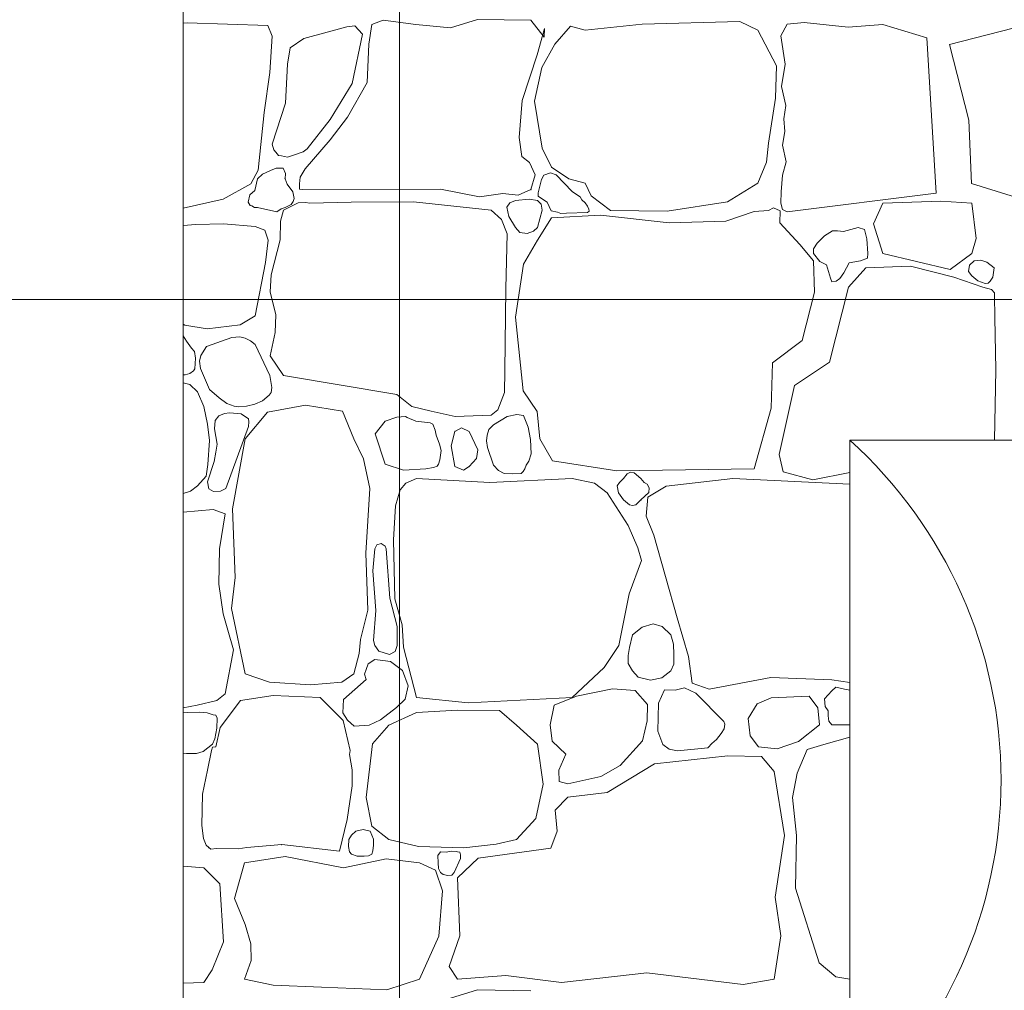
# Model space of a CAD drawing. Header units: millimetres. Extents: x -573548 to 674770, y -210017 to -47794.
# Tile 150 of 234: x 106007 to 107513, y -99540 to -98054. Entities that reach past the tile are written whole.
import ezdxf
from ezdxf.enums import TextEntityAlignment as Align

# ---------------------------------------------------------------- set-up
doc = ezdxf.new("R2010")
doc.units = ezdxf.units.MM
for name, color, linetype, lineweight in [('A.02 RZUT PIWNICY_is$0$_HATCH_Nr_pióra__18', 8, 'Continuous', 9), ('A.02 RZUT PIWNICY_is$0$podciagi_Nr_pióra__1', 8, 'Continuous', 9), ('A.02 RZUT PIWNICY_is$0$strop_Nr_pióra__1', 8, 'Continuous', 9), ('A.02 RZUT PIWNICY_is$0$Structural - Bearing_Nr_pióra__21', 8, 'Continuous', 9), ('A.02 RZUT PIWNICY_is$0$Structural - Grid', 8, 'Continuous', 9), ('A.02 RZUT PIWNICY_is$0$Structural - Grid_Nr_pióra__17', 8, 'Continuous', 9)]:
    doc.layers.add(name, color=color, linetype=linetype, lineweight=lineweight)
doc.styles.add('A.02 RZUT PIWNICY_is$0$STYL_AUTOMATYCZNY_1', font='arial.ttf')

# ---------------------------------------------------------------- blocks, each defined once
blk = doc.blocks.new('*X48622')
at = {"layer": 'A.02 RZUT PIWNICY_is$0$_HATCH_Nr_pióra__18'}
for p, q in [((106827.3, -98059.4), (106833.4, -98059)), ((106833.4, -98059), (106956.8, -98062.7)), ((106956.8, -98062.7), (106963.4, -98079.2)), ((107077.8, -98065.1), (107011.7, -98083)), ((107090.2, -98063.5), (107077.8, -98065.1)), ((107101.9, -98075.9), (107090.2, -98063.5)), ((107115.8, -98061.4), (107111.3, -98091.6)), ((107133.2, -98054.8), (107115.8, -98061.4)), ((107183.5, -98061.4), (107133.2, -98054.8)), ((107236.4, -98066.4), (107183.5, -98061.4)), ((107277.6, -98053.6), (107236.4, -98066.4)), ((107359.4, -98054.8), (107277.6, -98053.6)), ((107379.6, -98080.8), (107359.4, -98054.8)), ((107368.9, -98107.7), (107380, -98067.6)), ((107380, -98067.6), (107379.6, -98080.8)), ((107420, -98063.9), (107396.1, -98091.2)), ((107442.3, -98070.1), (107420, -98063.9)), ((107529.4, -98060.6), (107442.3, -98070.1)), ((107678.9, -98056.9), (107529.4, -98060.6)), ((107706.5, -98070.1), (107678.9, -98056.9)), ((107751.5, -98061), (107741.5, -98078.5)), ((107777.5, -98058.4), (107751.5, -98061)), ((107844.8, -98065.6), (107777.5, -98058.4)), ((107897.7, -98061.4), (107844.8, -98065.6)), ((107965.2, -98081.6), (107897.7, -98061.4)), ((108000, -98092.1), (108139.9, -98055.6)), ((106963.4, -98079.2), (106959.7, -98134.9)), ((107011.7, -98083), (106991.1, -98096.9)), ((107085.7, -98151.8), (107101.9, -98075.9)), ((107735, -98124.6), (107706.5, -98070.1)), ((107741.5, -98078.5), (107748.2, -98121.9)), ((107979.6, -98319.4), (107965.2, -98081.6)), ((106991.1, -98096.9), (106987, -98122.1)), ((107111.3, -98091.6), (107108.8, -98150.2)), ((107396.1, -98091.2), (107376.3, -98127.1)), ((108029.5, -98207.8), (108000, -98092.1)), ((107346.2, -98177.8), (107368.9, -98107.7)), ((106987, -98122.1), (106983.7, -98182)), ((107376.3, -98127.1), (107365.1, -98178.7)), ((107733.8, -98174.1), (107735, -98124.6)), ((107748.2, -98121.9), (107742.7, -98156.1)), ((106959.7, -98134.9), (106951.4, -98196)), ((107052.2, -98206.7), (107085.7, -98151.8)), ((107108.8, -98150.2), (107078.7, -98203)), ((107742.7, -98156.1), (107749.4, -98185.3)), ((106983.7, -98182), (106963.7, -98244.3)), ((107341.2, -98234.4), (107346.2, -98177.8)), ((107365.1, -98178.7), (107376.7, -98250.9)), ((107723, -98243.1), (107733.8, -98174.1)), ((107749.4, -98185.3), (107746.1, -98205.5)), ((106951.4, -98196), (106942, -98284.3)), ((107078.7, -98203), (107052.2, -98237.7)), ((107017.2, -98251.7), (107052.2, -98206.7)), ((107746.1, -98205.5), (107748, -98225.3)), ((108033.3, -98304.5), (108029.5, -98207.8)), ((107748, -98225.3), (107744.4, -98246.1)), ((106963.7, -98244.3), (106965.9, -98253.2)), ((107052.2, -98237.7), (107013.9, -98282.3)), ((107345.7, -98263.3), (107341.2, -98234.4)), ((107719.7, -98272), (107723, -98243.1)), ((107744.4, -98246.1), (107750, -98271.4)), ((106965.9, -98253.2), (106969.3, -98256.7)), ((106969.3, -98256.7), (106973, -98261.7)), ((106973, -98261.7), (106977.7, -98262.6)), ((106977.7, -98262.6), (106986.9, -98264.3)), ((106986.9, -98264.3), (106994.5, -98262)), ((106994.5, -98262), (107010.7, -98256.4)), ((107010.7, -98256.4), (107017.2, -98251.7)), ((107357.3, -98272.4), (107345.7, -98263.3)), ((107376.7, -98250.9), (107390.7, -98279.8)), ((107366, -98291.4), (107357.3, -98272.4)), ((107706.5, -98304.2), (107719.7, -98272)), ((107750, -98271.4), (107744.2, -98292)), ((106942, -98284.3), (106930.8, -98305)), ((106948.9, -98290.3), (106941.1, -98297.5)), ((106960.7, -98285), (106948.9, -98290.3)), ((106969.4, -98281.2), (106960.7, -98285)), ((106980.4, -98281.5), (106969.4, -98281.2)), ((106983.9, -98289.6), (106980.4, -98281.5)), ((106983.3, -98297.5), (106983.9, -98289.6)), ((107013.9, -98282.3), (107006.4, -98294.8)), ((107359.4, -98314.1), (107366, -98291.4)), ((107379.3, -98292.2), (107375.6, -98298.4)), ((107389.4, -98288.6), (107379.3, -98292.2)), ((107398.1, -98291.3), (107389.4, -98288.6)), ((107390.7, -98279.8), (107417.6, -98297.5)), ((107422.4, -98316.9), (107398.1, -98291.3)), ((107744.2, -98292), (107742.4, -98317.3)), ((106930.8, -98305), (106888.3, -98328.5)), ((106941.1, -98297.5), (106937, -98315.6)), ((106986.2, -98305.8), (106983.3, -98297.5)), ((106994.9, -98317.4), (106986.2, -98305.8)), ((107005.5, -98305.3), (107005.4, -98313.4)), ((107006.4, -98294.8), (107005.5, -98305.3)), ((107375.6, -98298.4), (107370.4, -98319)), ((107417.6, -98297.5), (107442.3, -98304.2)), ((107442.3, -98304.2), (107451.8, -98323.6)), ((107660.3, -98332.6), (107706.5, -98304.2)), ((108181.6, -98351.1), (108033.3, -98304.5)), ((106929.1, -98322), (106926.8, -98333.1)), ((106937, -98315.6), (106929.1, -98322)), ((106997.4, -98327.7), (106994.9, -98317.4)), ((107005.4, -98313.4), (107009.7, -98314.1)), ((107009.7, -98314.1), (107221.1, -98313.6)), ((107221.1, -98313.6), (107280.9, -98325.2)), ((107280.9, -98325.2), (107316.4, -98320.3)), ((107316.4, -98320.3), (107340, -98322.7)), ((107340, -98322.7), (107359.4, -98314.1)), ((107370.4, -98319), (107370.7, -98324)), ((107370.7, -98324), (107373.9, -98326.9)), ((107427.5, -98320.7), (107422.4, -98316.9)), ((107434.7, -98325.2), (107427.5, -98320.7)), ((107451.8, -98323.6), (107481.1, -98346.3)), ((107742.4, -98317.3), (107741.5, -98335)), ((107751.5, -98347.9), (107979.6, -98319.4)), ((106888.3, -98328.5), (106827.3, -98342.7)), ((106926.8, -98333.1), (106930, -98338.3)), ((106930, -98338.3), (106932.2, -98339)), ((106932.2, -98339), (106936.7, -98341.3)), ((107003.5, -98334.4), (106980.8, -98345.8)), ((106983.3, -98341.7), (106992.5, -98336.8)), ((106992.5, -98336.8), (106995.4, -98332.5)), ((106995.4, -98332.5), (106997.4, -98327.7)), ((107015, -98333.8), (107003.5, -98334.4)), ((107020.5, -98334.7), (107015, -98333.8)), ((107084.4, -98333.1), (107020.5, -98334.7)), ((107179.8, -98332.6), (107084.4, -98333.1)), ((107298.7, -98345.8), (107179.8, -98332.6)), ((107327.3, -98334.4), (107322.7, -98341)), ((107335.8, -98331), (107327.3, -98334.4)), ((107356.8, -98328.8), (107335.8, -98331)), ((107369.3, -98331), (107356.8, -98328.8)), ((107375.3, -98336.6), (107369.3, -98331)), ((107373.9, -98326.9), (107384, -98333.1)), ((107376.8, -98345.6), (107375.3, -98336.6)), ((107384, -98333.1), (107390.5, -98346.4)), ((107437.2, -98329.8), (107434.7, -98325.2)), ((107442.4, -98334.2), (107437.2, -98329.8)), ((107446.1, -98339.6), (107442.4, -98334.2)), ((107448.2, -98344), (107446.1, -98339.6)), ((107567.8, -98347.1), (107660.3, -98332.6)), ((107741.5, -98335), (107744.4, -98344.3)), ((107897.7, -98335), (107883.3, -98366.6)), ((107986.6, -98331.6), (107897.7, -98335)), ((108033.9, -98335), (107986.6, -98331.6)), ((108040.6, -98388.7), (108033.9, -98335)), ((106936.7, -98341.3), (106941.1, -98341.7)), ((106941.1, -98341.7), (106970.8, -98348.3)), ((106970.8, -98348.3), (106977.4, -98343.5)), ((106980.8, -98345.8), (106976.1, -98362.4)), ((106977.4, -98343.5), (106983.3, -98341.7)), ((107314.6, -98359.9), (107298.7, -98345.8)), ((107322.7, -98341), (107325.6, -98355.1)), ((107369.3, -98372.3), (107376.8, -98345.6)), ((107390.5, -98346.4), (107399.8, -98348.4)), ((107465.9, -98353.3), (107390.7, -98357.4)), ((107399.8, -98348.4), (107405.4, -98350.6)), ((107405.4, -98350.6), (107413.6, -98350.1)), ((107413.6, -98350.1), (107445.9, -98349.2)), ((107445.9, -98349.2), (107448.3, -98347.2)), ((107448.3, -98347.2), (107448.2, -98344)), ((107570.7, -98365.2), (107465.9, -98353.3)), ((107481.1, -98346.3), (107567.8, -98347.1)), ((107701.2, -98347.5), (107657.8, -98362.4)), ((107722.9, -98346.1), (107701.2, -98347.5)), ((107730.3, -98342.2), (107722.9, -98346.1)), ((107740.9, -98346.8), (107730.3, -98342.2)), ((107740.4, -98365.2), (107740.9, -98346.8)), ((107744.4, -98344.3), (107751.5, -98347.9)), ((106846.8, -98367.7), (106827.3, -98369)), ((106889, -98366.3), (106846.8, -98367.7)), ((106937.7, -98370.7), (106889, -98366.3)), ((106976.1, -98362.4), (106975.6, -98391)), ((107323.1, -98381.6), (107314.6, -98359.9)), ((107325.6, -98355.1), (107335.8, -98372.3)), ((107390.7, -98357.4), (107369.3, -98391.7)), ((107657.8, -98362.4), (107570.7, -98365.2)), ((107770.9, -98397.9), (107740.4, -98365.2)), ((107883.3, -98366.6), (107897.7, -98411.7)), ((106952.2, -98376.1), (106937.7, -98370.7)), ((106957.4, -98391.5), (106952.2, -98376.1)), ((107320.9, -98465.7), (107323.1, -98381.6)), ((107335.8, -98372.3), (107342.6, -98380)), ((107342.6, -98380), (107353.4, -98381.1)), ((107353.4, -98381.1), (107363.5, -98377.9)), ((107363.5, -98377.9), (107369.3, -98372.3)), ((107820.6, -98377.3), (107808.5, -98385)), ((107828.4, -98377.2), (107820.6, -98377.3)), ((107837.8, -98378), (107828.4, -98377.2)), ((107860.2, -98372.3), (107837.8, -98378)), ((107869.5, -98375.4), (107860.2, -98372.3)), ((107873.2, -98389.3), (107869.5, -98375.4)), ((106953.4, -98425.7), (106957.4, -98391.5)), ((106975.6, -98391), (106961.9, -98444.5)), ((107369.3, -98391.7), (107347.8, -98428)), ((107791.6, -98423), (107770.9, -98397.9)), ((107797.3, -98396.1), (107791.5, -98404.8)), ((107808.5, -98385), (107797.3, -98396.1)), ((107874.7, -98412), (107873.2, -98389.3)), ((108033.9, -98411.7), (108040.6, -98388.7)), ((107791.5, -98404.8), (107791.6, -98411.7)), ((107791.6, -98411.7), (107801.4, -98424.4)), ((107874.3, -98418.8), (107874.7, -98412)), ((107897.7, -98411.7), (108000.8, -98436.2)), ((108000.8, -98436.2), (108033.9, -98411.7)), ((106937.7, -98507.3), (106953.4, -98425.7)), ((107347.8, -98428), (107335.8, -98509.3)), ((107793.2, -98471.3), (107791.6, -98423)), ((107801.4, -98424.4), (107811.4, -98429.4)), ((107811.4, -98429.4), (107817.6, -98449.9)), ((107838, -98441.7), (107846.1, -98426.2)), ((107846.1, -98426.2), (107863.8, -98423.2)), ((107863.8, -98423.2), (107874.3, -98418.8)), ((108028.7, -98439.6), (108030.4, -98429.9)), ((108030.4, -98429.9), (108037.7, -98423.2)), ((108037.7, -98423.2), (108047.7, -98422)), ((108047.7, -98422), (108056.9, -98425.2)), ((108056.9, -98425.2), (108068, -98433.7)), ((106961.9, -98444.5), (106960.2, -98470.6)), ((107832.1, -98450), (107838, -98441.7)), ((107871.6, -98433.8), (107845.2, -98463.5)), ((107940.2, -98431.3), (107871.6, -98433.8)), ((108006.2, -98448.2), (107940.2, -98431.3)), ((108033.9, -98445.9), (108028.7, -98439.6)), ((108068, -98433.7), (108066.1, -98448)), ((107817.6, -98449.9), (107819.8, -98455.4)), ((107819.8, -98455.4), (107826.4, -98454.5)), ((107826.4, -98454.5), (107832.1, -98450)), ((108050.8, -98463.5), (108006.2, -98448.2)), ((108043, -98453.7), (108033.9, -98445.9)), ((108054.2, -98457.7), (108043, -98453.7)), ((108059.2, -98457.1), (108054.2, -98457.7)), ((108061.8, -98454.2), (108059.2, -98457.1)), ((108066.1, -98448), (108061.8, -98454.2)), ((106960.2, -98470.6), (106969.3, -98505.6)), ((107319.6, -98591.3), (107320.9, -98465.7)), ((107774.6, -98545.2), (107793.2, -98471.3)), ((107845.2, -98463.5), (107816.3, -98578.3)), ((108064.2, -98467.2), (108050.8, -98463.5)), ((108068.4, -98472.3), (108064.2, -98467.2)), ((108068.6, -98476.3), (108068.4, -98472.3)), ((108069, -98510.1), (108068.6, -98476.3)), ((106827.3, -98520.2), (106830.1, -98521.6)), ((106914.3, -98521.1), (106937.7, -98507.3)), ((106969.3, -98505.6), (106967.9, -98532.9)), ((107335.8, -98509.3), (107347.4, -98622)), ((108070.6, -98589.8), (108069, -98510.1)), ((106830.1, -98521.6), (106864.1, -98527.1)), ((106864.1, -98527.1), (106914.3, -98521.1)), ((106967.9, -98532.9), (106960.6, -98568.8)), ((106832.6, -98546), (106827.3, -98538)), ((106840.2, -98556.7), (106832.6, -98546)), ((106901.6, -98540.3), (106863.2, -98554.3)), ((106914.2, -98539.7), (106901.6, -98540.3)), ((106922.2, -98541.7), (106914.2, -98539.7)), ((106930.6, -98545.4), (106922.2, -98541.7)), ((106937.5, -98551), (106930.6, -98545.4)), ((107728.8, -98579.1), (107774.6, -98545.2)), ((106844.8, -98562), (106840.2, -98556.7)), ((106846.3, -98572), (106844.8, -98562)), ((106863.2, -98554.3), (106854.3, -98567.8)), ((106960, -98598.7), (106937.5, -98551)), ((106845, -98588.3), (106846.3, -98572)), ((106854.3, -98567.8), (106852.3, -98576.8)), ((106852.3, -98576.8), (106853.9, -98588)), ((106960.6, -98568.8), (106980.8, -98598.5)), ((107727.2, -98648.8), (107728.8, -98579.1)), ((107816.3, -98578.3), (107762.7, -98614.2)), ((106830.4, -98597.4), (106837.6, -98595.5)), ((106837.6, -98595.5), (106843, -98591.6)), ((106843, -98591.6), (106845, -98588.3)), ((106853.9, -98588), (106867.7, -98619.9)), ((107318.8, -98624.8), (107319.6, -98591.3)), ((108068.7, -98697.8), (108070.6, -98589.8)), ((106827.3, -98597.6), (106830.4, -98597.4)), ((106837.4, -98612.2), (106827.3, -98609.9)), ((106962.9, -98616.8), (106960, -98598.7)), ((106980.8, -98598.5), (107154.2, -98628)), ((106849.3, -98623.5), (106837.4, -98612.2)), ((106859.1, -98646.2), (106849.3, -98623.5)), ((106867.7, -98619.9), (106882.4, -98632.7)), ((106959, -98629), (106961.8, -98624.7)), ((106961.8, -98624.7), (106962.9, -98616.8)), ((107308.8, -98651), (107318.8, -98624.8)), ((107347.4, -98622), (107368.9, -98653.8)), ((107762.7, -98614.2), (107739.1, -98719.4)), ((106882.4, -98632.7), (106894, -98641.6)), ((106937, -98642.4), (106948.9, -98637.2)), ((106948.9, -98637.2), (106959, -98629)), ((107154.2, -98628), (107177.1, -98646.2)), ((106864.7, -98673), (106859.1, -98646.2)), ((106898.4, -98655.6), (106890.5, -98656.7)), ((106894, -98641.6), (106905.3, -98645.8)), ((106916, -98657.5), (106898.4, -98655.6)), ((106905.3, -98645.8), (106912.3, -98646.4)), ((106912.3, -98646.4), (106924.4, -98645.4)), ((106956.5, -98655), (106922.2, -98695.5)), ((106924.4, -98645.4), (106937, -98642.4)), ((107014.3, -98644.3), (106956.5, -98655)), ((107071.2, -98653.4), (107014.3, -98644.3)), ((107088.2, -98695.5), (107071.2, -98653.4)), ((107177.1, -98646.2), (107206.8, -98653.1)), ((107206.8, -98653.1), (107243.5, -98661.4)), ((107298.7, -98659.6), (107308.8, -98651)), ((107368.9, -98653.8), (107373, -98695.5)), ((107701.2, -98741.3), (107727.2, -98648.8)), ((106876.5, -98667.4), (106875.4, -98680.2)), ((106881.7, -98660.2), (106876.5, -98667.4)), ((106890.5, -98656.7), (106881.7, -98660.2)), ((106927.3, -98665), (106916, -98657.5)), ((106927.1, -98676.8), (106927.8, -98669.7)), ((106927.8, -98669.7), (106927.3, -98665)), ((107136.5, -98668.7), (107121.2, -98688.1)), ((107154.1, -98662.6), (107136.5, -98668.7)), ((107167.4, -98661.6), (107154.1, -98662.6)), ((107170.3, -98662.9), (107167.4, -98661.6)), ((107183.5, -98668.7), (107170.3, -98662.9)), ((107205.1, -98671.2), (107183.5, -98668.7)), ((107243.5, -98661.4), (107298.7, -98659.6)), ((107323.2, -98661.6), (107302, -98674)), ((107337.8, -98658.3), (107323.2, -98661.6)), ((107348.1, -98659.7), (107337.8, -98658.3)), ((107352.3, -98669.9), (107348.1, -98659.7)), ((107355.3, -98677.6), (107352.3, -98669.9)), ((106867.8, -98698.3), (106864.7, -98673)), ((106875.4, -98680.2), (106879.2, -98703.6)), ((106892.5, -98771.9), (106927.1, -98676.8)), ((107209.1, -98673.2), (107205.1, -98671.2)), ((107213, -98682.3), (107209.1, -98673.2)), ((107214.5, -98690.1), (107213, -98682.3)), ((107243, -98684.3), (107237.6, -98706.2)), ((107253.1, -98678.9), (107243, -98684.3)), ((107264.8, -98684.3), (107253.1, -98678.9)), ((107278, -98712.4), (107264.8, -98684.3)), ((107295.2, -98681.1), (107292.6, -98690.1)), ((107302, -98674), (107295.2, -98681.1)), ((107358.8, -98696.4), (107355.3, -98677.6)), ((106865.2, -98735.1), (106867.8, -98698.3)), ((106922.2, -98695.5), (106902.8, -98802.8)), ((107103.4, -98726.4), (107088.2, -98695.5)), ((107121.2, -98688.1), (107136.5, -98734.3)), ((107219.7, -98703.6), (107214.5, -98690.1)), ((107292.6, -98690.1), (107291.3, -98698.8)), ((107291.3, -98698.8), (107292.9, -98708.7)), ((107359.8, -98718.6), (107358.8, -98696.4)), ((107373, -98695.5), (107392.4, -98729.3)), ((106877.3, -98716), (106874.7, -98730.2)), ((106879.2, -98703.6), (106877.3, -98716)), ((107222.3, -98713.7), (107219.7, -98703.6)), ((107220.1, -98727.6), (107222.3, -98713.7)), ((107237.6, -98706.2), (107243, -98738)), ((107276, -98725.6), (107278, -98712.4)), ((107292.9, -98708.7), (107302, -98735.9)), ((106874.7, -98730.2), (106864.5, -98761.7)), ((107112.9, -98771.9), (107103.4, -98726.4)), ((107217.8, -98734.3), (107220.1, -98727.6)), ((107264.8, -98738), (107276, -98725.6)), ((107352.3, -98735.9), (107356, -98729.6)), ((107356, -98729.6), (107359.8, -98718.6)), ((107392.4, -98729.3), (107491, -98744.6)), ((107739.1, -98719.4), (107745.3, -98746.3)), ((106862.6, -98752.6), (106865.2, -98735.1)), ((107136.5, -98734.3), (107164.5, -98743.8)), ((107164.5, -98743.8), (107198.4, -98741.7)), ((107198.4, -98741.7), (107210.3, -98739.6)), ((107210.3, -98739.6), (107216.1, -98737.4)), ((107216.1, -98737.4), (107217.8, -98734.3)), ((107243, -98738), (107256, -98743.5)), ((107256, -98743.5), (107264.8, -98738)), ((107302, -98735.9), (107309.7, -98744.2)), ((107309.7, -98744.2), (107318.4, -98748.9)), ((107344.5, -98748.8), (107347.3, -98745.4)), ((107347.3, -98745.4), (107350.3, -98741.4)), ((107350.3, -98741.4), (107352.3, -98735.9)), ((107491, -98744.6), (107701.2, -98741.3)), ((107745.3, -98746.3), (107790.7, -98758.6)), ((106849.3, -98767.6), (106862.6, -98752.6)), ((107184.3, -98756.2), (107167.8, -98763.6)), ((107296.6, -98762.4), (107184.3, -98756.2)), ((107422.4, -98756.2), (107296.6, -98762.4)), ((107318.4, -98748.9), (107330.8, -98749.1)), ((107330.8, -98749.1), (107344.5, -98748.8)), ((107456.8, -98763.6), (107422.4, -98756.2)), ((107501, -98756.2), (107495, -98762.3)), ((107506.5, -98749.1), (107501, -98756.2)), ((107511.8, -98746.8), (107506.5, -98749.1)), ((107517.1, -98747.9), (107511.8, -98746.8)), ((107527.8, -98756.2), (107517.1, -98747.9)), ((107532.4, -98762.7), (107527.8, -98756.2)), ((107668.1, -98756.2), (107566.2, -98768.1)), ((107847.3, -98765.1), (107668.1, -98756.2)), ((107790.7, -98758.6), (107847.3, -98747.3)), ((106827.3, -98779.1), (106838.3, -98775.5)), ((106838.3, -98775.5), (106849.3, -98767.6)), ((106864.5, -98761.7), (106866.8, -98772.3)), ((106866.8, -98772.3), (106873.9, -98776.1)), ((106873.9, -98776.1), (106884.2, -98775.6)), ((106884.2, -98775.6), (106892.5, -98771.9)), ((107106.7, -98870.5), (107112.9, -98771.9)), ((107159.2, -98773.5), (107152.1, -98798.3)), ((107167.8, -98763.6), (107159.2, -98773.5)), ((107475.8, -98778.5), (107456.8, -98763.6)), ((107495, -98762.3), (107491.5, -98767.7)), ((107491.5, -98767.7), (107493.3, -98778.1)), ((107537.3, -98765.2), (107532.4, -98762.7)), ((107540.4, -98770.5), (107537.3, -98765.2)), ((107566.2, -98768.1), (107538.5, -98784.7)), ((107539.6, -98777.7), (107540.4, -98770.5)), ((107508.4, -98828.4), (107475.8, -98778.5)), ((107493.3, -98778.1), (107501, -98789.2)), ((107501, -98789.2), (107510.3, -98796.5)), ((107523.3, -98792.9), (107527.8, -98789.2)), ((107527.8, -98789.2), (107539.6, -98777.7)), ((107538.5, -98784.7), (107535.6, -98814)), ((106873.3, -98803.7), (106827.3, -98807.7)), ((106891.5, -98810.5), (106873.3, -98803.7)), ((106902.8, -98802.8), (106906.9, -98908.1)), ((107152.1, -98798.3), (107149.3, -98850.3)), ((107510.3, -98796.5), (107515, -98797.9)), ((107515, -98797.9), (107519.9, -98796.5)), ((107519.9, -98796.5), (107523.3, -98792.9)), ((106883, -98864), (106891.5, -98810.5)), ((107535.6, -98814), (107547.4, -98843.2)), ((107522.8, -98862.3), (107508.4, -98828.4)), ((107149.3, -98850.3), (107151.3, -98940.7)), ((107547.4, -98843.2), (107583.1, -98969.6)), ((106882.1, -98918.2), (106883, -98864)), ((107120.4, -98864), (107117.3, -98897.5)), ((107123.5, -98858.1), (107120.4, -98864)), ((107130.1, -98855.7), (107123.5, -98858.1)), ((107136.4, -98859.9), (107130.1, -98855.7)), ((107138.1, -98864), (107136.4, -98859.9)), ((107143.4, -98939.6), (107138.1, -98864)), ((107528.6, -98882.1), (107522.8, -98862.3)), ((107110, -98958), (107106.7, -98870.5)), ((107509.6, -98932.8), (107528.6, -98882.1)), ((106906.9, -98908.1), (106901.2, -98955.5)), ((107117.3, -98897.5), (107121.9, -98958.4)), ((106888.5, -98963.5), (106882.1, -98918.2)), ((107154.7, -98983), (107143.4, -98939.6)), ((107151.3, -98940.7), (107162.5, -98980.3)), ((107493.9, -99012.1), (107509.6, -98932.8)), ((106901.2, -98955.5), (106922.2, -99055.4)), ((106895.5, -98988.7), (106888.5, -98963.5)), ((107098.9, -99003), (107110, -98958)), ((107121.9, -98958.4), (107118.3, -99004.4)), ((107583.1, -98969.6), (107600.4, -99029)), ((107154.5, -99012.1), (107154.7, -98983)), ((107162.5, -98980.3), (107164.5, -99014.6)), ((107529.4, -98983.8), (107514.8, -98995.7)), ((107546.4, -98978.9), (107529.4, -98983.8)), ((107560.2, -98983), (107546.4, -98978.9)), ((107573.5, -98995.7), (107560.2, -98983)), ((106904.4, -99018.8), (106895.5, -98988.7)), ((107514.8, -98995.7), (107510.1, -99015.2)), ((107577.3, -99010), (107573.5, -98995.7)), ((107096.8, -99024.5), (107098.9, -99003)), ((107118.3, -99004.4), (107120.4, -99012.1)), ((107120.4, -99012.1), (107126.5, -99020.7)), ((107151.6, -99021.4), (107154.5, -99012.1)), ((107164.5, -99014.6), (107184.3, -99091.8)), ((107471.6, -99045.5), (107493.9, -99012.1)), ((107510.1, -99015.2), (107508.2, -99027.3)), ((107577.8, -99025.7), (107577.3, -99010)), ((106891.5, -99086), (106904.4, -99018.8)), ((107088.2, -99055.4), (107096.8, -99024.5)), ((107126.5, -99020.7), (107143.1, -99025.8)), ((107143.1, -99025.8), (107151.6, -99021.4)), ((107508.2, -99027.3), (107508, -99039.7)), ((107577.9, -99040.6), (107577.8, -99025.7)), ((107600.4, -99029), (107606.2, -99069.9)), ((107110.3, -99039.9), (107107.3, -99048.9)), ((107120.4, -99033.3), (107110.3, -99039.9)), ((107132.7, -99034.8), (107120.4, -99033.3)), ((107144.4, -99036.7), (107132.7, -99034.8)), ((107162.8, -99050.5), (107144.4, -99036.7)), ((107422.4, -99091.8), (107471.6, -99045.5)), ((107508, -99039.7), (107514.8, -99050.9)), ((107573.5, -99050.9), (107577.9, -99040.6)), ((106922.2, -99055.4), (106959.4, -99068.2)), ((107070, -99068.2), (107088.2, -99055.4)), ((107107.3, -99048.9), (107105, -99055.9)), ((107105, -99055.9), (107107.3, -99064.2)), ((107171.7, -99073.8), (107162.8, -99050.5)), ((107514.8, -99050.9), (107523.5, -99060.3)), ((107523.5, -99060.3), (107542.1, -99064.9)), ((107542.1, -99064.9), (107559.8, -99061.5)), ((107559.8, -99061.5), (107573.5, -99050.9)), ((107632.2, -99078.6), (107726.3, -99061.2)), ((107726.3, -99061.2), (107820, -99064.5)), ((106959.4, -99068.2), (107022.1, -99072)), ((107022.1, -99072), (107070, -99068.2)), ((107107.3, -99064.2), (107072.7, -99094.9)), ((107167, -99094), (107171.7, -99073.8)), ((107594.3, -99076.7), (107579.9, -99080.4)), ((107611.6, -99085.2), (107594.3, -99076.7)), ((107606.2, -99069.9), (107632.2, -99078.6)), ((107820, -99064.5), (107847.3, -99068.6)), ((107826, -99075.8), (107820, -99081.5)), ((107839, -99078.9), (107826, -99075.8)), ((106878.8, -99096), (106891.5, -99086)), ((106915.2, -99096.3), (106965.1, -99088.5)), ((106965.1, -99088.5), (107037, -99091.8)), ((107037, -99091.8), (107071.9, -99126.8)), ((107184.3, -99091.8), (107263.2, -99100)), ((107263.2, -99100), (107422.4, -99091.8)), ((107429.1, -99089.7), (107394.9, -99103.3)), ((107484, -99078.2), (107429.1, -99089.7)), ((107519.1, -99081), (107484, -99078.2)), ((107537.7, -99102.5), (107519.1, -99081)), ((107563.7, -99079.8), (107554.4, -99100.4)), ((107579.9, -99080.4), (107563.7, -99079.8)), ((107654.5, -99128.1), (107611.6, -99085.2)), ((107727.2, -99092.2), (107705.7, -99101.3)), ((107785, -99089.7), (107727.2, -99092.2)), ((107798.6, -99107.5), (107785, -99089.7)), ((107820, -99081.5), (107808.5, -99093.4)), ((107847.3, -99080.2), (107839, -99078.9)), ((106827.3, -99107.5), (106848.5, -99103.2)), ((106848.5, -99103.2), (106878.8, -99096)), ((106883.7, -99137.5), (106915.2, -99096.3)), ((107072.7, -99094.9), (107071.7, -99115.2)), ((107129.3, -99125.7), (107153.7, -99106.9)), ((107153.7, -99106.9), (107167, -99094)), ((107394.9, -99103.3), (107388.6, -99133.2)), ((107537.3, -99127.3), (107537.7, -99102.5)), ((107554.4, -99100.4), (107553.8, -99143)), ((107705.7, -99101.3), (107691.9, -99123.6)), ((107800.9, -99133.4), (107798.6, -99107.5)), ((107808.5, -99093.4), (107809.5, -99105.2)), ((107809.5, -99105.2), (107814.3, -99112.2)), ((106833.4, -99114.8), (106827.3, -99115.2)), ((106852, -99113.9), (106833.4, -99114.8)), ((106864.2, -99115.1), (106852, -99113.9)), ((106873.3, -99118.3), (106864.2, -99115.1)), ((106877.3, -99118.9), (106873.3, -99118.3)), ((106879.3, -99123.3), (106877.3, -99118.9)), ((107071.7, -99115.2), (107078.8, -99126.2)), ((107184.3, -99114.5), (107142.2, -99133.9)), ((107247.1, -99111.2), (107184.3, -99114.5)), ((107311.5, -99111.6), (107247.1, -99111.2)), ((107337.1, -99133.9), (107311.5, -99111.6)), ((107814.3, -99112.2), (107814.1, -99119.5)), ((107814.1, -99119.5), (107815, -99127.9)), ((106877.4, -99167.3), (106883.7, -99137.5)), ((106878.7, -99138.3), (106879.3, -99123.3)), ((107071.9, -99126.8), (107082.6, -99172.5)), ((107078.8, -99126.2), (107088.8, -99135.7)), ((107088.8, -99135.7), (107111.7, -99133.9)), ((107111.7, -99133.9), (107129.3, -99125.7)), ((107142.2, -99133.9), (107117.1, -99162.4)), ((107369.3, -99162.8), (107337.1, -99133.9)), ((107388.6, -99133.2), (107392, -99158.2)), ((107530.1, -99157.9), (107537.3, -99127.3)), ((107656.1, -99132.4), (107654.5, -99128.1)), ((107655.1, -99139.5), (107656.1, -99132.4)), ((107691.9, -99123.6), (107694.6, -99150.4)), ((107768.9, -99159.1), (107800.9, -99133.4)), ((107815, -99127.9), (107820, -99133.5)), ((107820, -99133.5), (107847.3, -99133.5)), ((106876, -99154.9), (106878.7, -99138.3)), ((107553.8, -99143), (107561.3, -99163.8)), ((107643.4, -99155.7), (107650.3, -99146.5)), ((107650.3, -99146.5), (107655.1, -99139.5)), ((107694.6, -99150.4), (107707.8, -99167.3)), ((107847.3, -99152.2), (107807.7, -99163.6)), ((106858, -99174.1), (106872, -99163.2)), ((106870.6, -99172.5), (106872.4, -99167.7)), ((106872, -99163.2), (106876, -99154.9)), ((106872.4, -99167.7), (106877.4, -99167.3)), ((107117.1, -99162.4), (107107.1, -99244.5)), ((107377.9, -99224.3), (107369.3, -99162.8)), ((107392, -99158.2), (107412.6, -99178.5)), ((107496, -99195.8), (107530.1, -99157.9)), ((107561.3, -99163.8), (107570.9, -99170.8)), ((107630.2, -99168.7), (107636.5, -99161.6)), ((107636.4, -99161.9), (107643.4, -99155.7)), ((107707.8, -99167.3), (107736.2, -99170.2)), ((107736.2, -99170.2), (107768.9, -99159.1)), ((107807.7, -99163.6), (107782, -99171.3)), ((106827.3, -99176.9), (106832.4, -99177.4)), ((106832.4, -99177.4), (106847.8, -99177.2)), ((106847.8, -99177.2), (106858, -99174.1)), ((106864.6, -99203), (106870.6, -99172.5)), ((107082.6, -99172.5), (107081.8, -99178.8)), ((107081.8, -99178.8), (107085.8, -99202.3)), ((107412.6, -99178.5), (107402.3, -99202.8)), ((107660.7, -99180.9), (107548.4, -99193.3)), ((107570.9, -99170.8), (107583.9, -99173.1)), ((107583.9, -99173.1), (107630.2, -99168.7)), ((107712.3, -99181.8), (107660.7, -99180.9)), ((107731.3, -99204.8), (107712.3, -99181.8)), ((107782, -99171.3), (107766.9, -99207.2)), ((107466.3, -99212.7), (107496, -99195.8)), ((107548.4, -99193.3), (107476.2, -99237.1)), ((106857, -99239.7), (106864.6, -99203)), ((107085.8, -99202.3), (107086.1, -99227)), ((107402.3, -99202.8), (107402.7, -99220.2)), ((107415.9, -99223.9), (107466.3, -99212.7)), ((107747.4, -99303.1), (107731.3, -99204.8)), ((107766.9, -99207.2), (107759.4, -99244.8)), ((107086.1, -99227), (107078.5, -99278.5)), ((107366.8, -99276.7), (107377.9, -99224.3)), ((107402.7, -99220.2), (107415.9, -99223.9)), ((106855.7, -99287.7), (106857, -99239.7)), ((107476.2, -99237.1), (107415.9, -99244.1)), ((107107.1, -99244.5), (107115.8, -99288.7)), ((107415.9, -99244.1), (107396.5, -99263.9)), ((107759.4, -99244.8), (107765.9, -99302.9)), ((107396.5, -99263.9), (107399.4, -99296.1)), ((106858.6, -99307.3), (106855.7, -99287.7)), ((107078.5, -99278.5), (107066.5, -99326.8)), ((107115.8, -99288.7), (107142.2, -99308.9)), ((107337.1, -99308.9), (107366.8, -99276.7)), ((107084.9, -99302.3), (107081, -99309.2)), ((107091.4, -99296.3), (107084.9, -99302.3)), ((107102.5, -99293.8), (107091.4, -99296.3)), ((107113.6, -99296.4), (107102.5, -99293.8)), ((107115.8, -99302.3), (107113.6, -99296.4)), ((107118.4, -99308.7), (107115.8, -99302.3)), ((107399.4, -99296.1), (107389.9, -99322.1)), ((107732.9, -99397.2), (107747.4, -99303.1)), ((107765.9, -99302.9), (107764.3, -99383.6)), ((106862.4, -99317.8), (106858.6, -99307.3)), ((106866.5, -99321.3), (106862.4, -99317.8)), ((106978.2, -99316.7), (106924.8, -99321.1)), ((107066.5, -99326.8), (106978.2, -99316.7)), ((107081, -99309.2), (107080.2, -99319.7)), ((107117.4, -99326.1), (107118.7, -99317.5)), ((107118.7, -99317.5), (107118.4, -99308.7)), ((107142.2, -99308.9), (107187.2, -99319.6)), ((107257, -99321.7), (107306.1, -99315.9)), ((107306.1, -99315.9), (107337.1, -99308.9)), ((106869.8, -99323.6), (106866.5, -99321.3)), ((106878.4, -99322.8), (106869.8, -99323.6)), ((106911.5, -99323.2), (106878.4, -99322.8)), ((106924.8, -99321.1), (106911.5, -99323.2)), ((107080.2, -99319.7), (107081.7, -99327.9)), ((107081.7, -99327.9), (107084.9, -99331.6)), ((107084.9, -99331.6), (107093.7, -99334.6)), ((107111, -99334.1), (107115.8, -99331.6)), ((107115.8, -99331.6), (107117.4, -99326.1)), ((107187.2, -99319.6), (107257, -99321.7)), ((107220.8, -99327.9), (107216.9, -99333.7)), ((107216.9, -99333.7), (107217.4, -99344.7)), ((107229.7, -99328.6), (107220.8, -99327.9)), ((107238.1, -99326.9), (107229.7, -99328.6)), ((107245, -99327.1), (107238.1, -99326.9)), ((107247.1, -99327.9), (107245, -99327.1)), ((107250.5, -99328.4), (107247.1, -99327.9)), ((107251.5, -99332.5), (107250.5, -99328.4)), ((107251.7, -99338.2), (107251.5, -99332.5)), ((107389.9, -99322.1), (107278.5, -99337.4)), ((106905.7, -99399.3), (106921, -99344.8)), ((106921, -99344.8), (106983.3, -99334.9)), ((106983.3, -99334.9), (107072.5, -99352.2)), ((107072.5, -99352.2), (107138.1, -99338.6)), ((107093.7, -99334.6), (107104.2, -99334.7)), ((107104.2, -99334.7), (107111, -99334.1)), ((107138.1, -99338.6), (107188.9, -99344.8)), ((107188.9, -99344.8), (107213.2, -99356)), ((107217.4, -99344.7), (107218.2, -99353.5)), ((107242, -99359.7), (107251.7, -99338.2)), ((107278.5, -99337.4), (107247.1, -99367.9)), ((106858.7, -99352.2), (106827.3, -99350)), ((106883.4, -99377), (106858.7, -99352.2)), ((107213.2, -99356), (107224, -99387.7)), ((107218.2, -99353.5), (107220.8, -99359.7)), ((107220.8, -99359.7), (107225.2, -99362.8)), ((107225.2, -99362.8), (107232.1, -99364.3)), ((107232.1, -99364.3), (107238.3, -99363.4)), ((107238.3, -99363.4), (107242, -99359.7)), ((106888.8, -99465.8), (106883.4, -99377)), ((107247.1, -99367.9), (107250.8, -99456.3)), ((107224, -99387.7), (107218.6, -99457.1)), ((107764.3, -99383.6), (107800.2, -99498)), ((106922.2, -99439.3), (106905.7, -99399.3)), ((107741.6, -99456.3), (107732.9, -99397.2)), ((106930.9, -99468.7), (106922.2, -99439.3)), ((106871.8, -99508.3), (106888.8, -99465.8)), ((106931.3, -99494.3), (106930.9, -99468.7)), ((107218.6, -99457.1), (107188.9, -99522.7)), ((107250.8, -99456.3), (107234.3, -99503.3)), ((107731.3, -99522.7), (107741.6, -99456.3)), ((106921, -99522.7), (106931.3, -99494.3)), ((107800.2, -99498), (107825.8, -99519.4)), ((106858.7, -99528.1), (106871.8, -99508.3)), ((107234.3, -99503.3), (107247.1, -99522.7)), ((107406, -99528.1), (107536.5, -99513.2)), ((107536.5, -99513.2), (107684.2, -99531)), ((106827.3, -99528.8), (106858.7, -99528.1)), ((106965.1, -99532.2), (106921, -99522.7)), ((107188.9, -99522.7), (107138.9, -99539.2)), ((107247.1, -99522.7), (107321, -99517.4)), ((107321, -99517.4), (107406, -99528.1)), ((107684.2, -99531), (107731.3, -99522.7)), ((107825.8, -99519.4), (107847.3, -99523)), ((107039, -99535.1), (106965.1, -99532.2)), ((107138.9, -99539.2), (107039, -99535.1)), ((107277.6, -99539.2), (107236.4, -99552)), ((107359.4, -99540.5), (107277.6, -99539.2))]:
    blk.add_line(p, q, dxfattribs=at)
for p in [(106983.3, -98297.5), (107359.4, -98314.1), (108064.2, -98467.2), (107243, -98684.3), (107264.8, -98738), (107527.8, -98789.2), (106978.2, -99316.7), (106866.5, -99321.3), (106866.5, -99321.3)]:
    blk.add_point(p, dxfattribs=at)
blk = doc.blocks.new('A.02 RZUT PIWNICY_is$0$Wypełnienie_14_1')
at = {"layer": 'A.02 RZUT PIWNICY_is$0$_HATCH_Nr_pióra__18'}
blk.add_blockref('*X48622', (0, 0), dxfattribs=at)
blk = doc.blocks.new('A.02 RZUT PIWNICY_is$0$Standardowy znacznik osi')
at = {"layer": 'A.02 RZUT PIWNICY_is$0$Structural - Grid_Nr_pióra__17'}
blk.add_line((1000, 0), (17855.4, 0), dxfattribs=at)
at = {"layer": 'A.02 RZUT PIWNICY_is$0$Structural - Grid_Nr_pióra__17', "style": 'A.02 RZUT PIWNICY_is$0$STYL_AUTOMATYCZNY_1'}
for tag, p in [('AC_MarkerText_1_0', (5, -80)), ('AC_MarkerText_1_1', (19360.4, -80))]:
    blk.add_attdef(tag, text='', height=350, rotation=270, dxfattribs=at).set_placement(p, align=Align.TOP_CENTER)
blk = doc.blocks.new('A.02 RZUT PIWNICY_is$0$Standardowy znacznik osi_4')
at = {"layer": 'A.02 RZUT PIWNICY_is$0$Structural - Grid_Nr_pióra__17'}
blk.add_line((1000, 0), (42868.7, 0), dxfattribs=at)
at = {"layer": 'A.02 RZUT PIWNICY_is$0$Structural - Grid_Nr_pióra__17', "style": 'A.02 RZUT PIWNICY_is$0$STYL_AUTOMATYCZNY_1'}
for tag, p in [('AC_MarkerText_1_0', (-250, -335)), ('AC_MarkerText_1_1', (44118.7, -335))]:
    blk.add_attdef(tag, text='', height=350, rotation=180, dxfattribs=at).set_placement(p, align=Align.TOP_CENTER)
blk = doc.blocks.new('A.02 RZUT PIWNICY_is')
at = {"layer": 'A.02 RZUT PIWNICY_is$0$podciagi_Nr_pióra__1'}
blk.add_arc((107378.7, -99217.8), 700, 312.024, 47.976, dxfattribs=at)
at = {"layer": 'A.02 RZUT PIWNICY_is$0$strop_Nr_pióra__1'}
blk.add_arc((105670, -101774.6), 2316.6, 60.029, 119.2996, dxfattribs=at)
at = {"layer": 'A.02 RZUT PIWNICY_is$0$Structural - Bearing_Nr_pióra__21'}
for p, q in [((106827.3, -99767.8), (106827.3, -97057.8)), ((107847.3, -98697.8), (109107.3, -98697.8)), ((107847.3, -99737.8), (107847.3, -98697.8))]:
    blk.add_line(p, q, dxfattribs=at)
at = {"layer": 'A.02 RZUT PIWNICY_is$0$_HATCH_Nr_pióra__18'}
blk.add_blockref('A.02 RZUT PIWNICY_is$0$Wypełnienie_14_1', (0, 0), dxfattribs=at)
at = {"layer": 'A.02 RZUT PIWNICY_is$0$Structural - Grid', "zscale": 1000}
for name, p, rotation in [('A.02 RZUT PIWNICY_is$0$Standardowy znacznik osi', (107158.2, -108395.1), 90), ('A.02 RZUT PIWNICY_is$0$Standardowy znacznik osi_4', (121683.4, -98482.5), 180)]:
    blk.add_blockref(name, p, dxfattribs=dict(at, rotation=rotation))

msp = doc.modelspace()

# ---------------------------------------------------------------- block references
at = {"ltscale": 10}
msp.add_blockref('A.02 RZUT PIWNICY_is', (-570.2, 0), dxfattribs=at)

doc.saveas('drawing.dxf')
